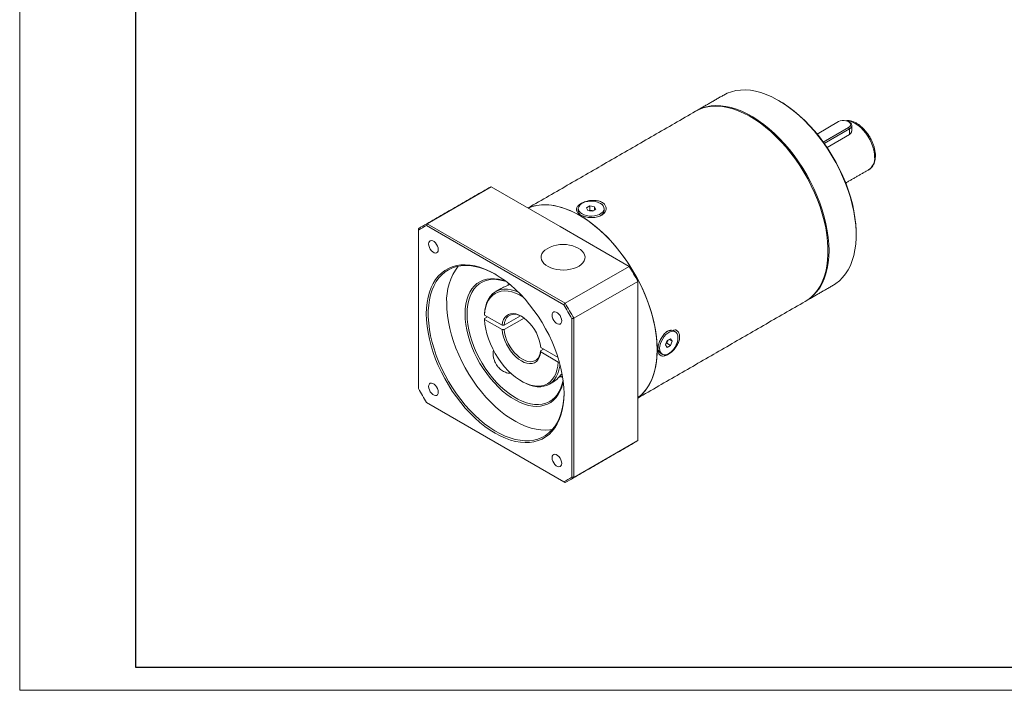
# Model space of a CAD drawing. Header units: millimetres. Extents: x -62 to 647, y -54 to 447.
# Tile 1 of 3: x -62 to 297, y -54 to 190. Entities that reach past the tile are written whole.
import ezdxf

# ---------------------------------------------------------------- set-up
doc = ezdxf.new("R2010")
doc.units = ezdxf.units.MM
doc.header["$LTSCALE"] = 1.5
doc.layers.get('0').update_dxf_attribs({"lineweight": 18})
doc.layers.add('图框_外框线', color=7, linetype='Continuous', lineweight=18)

msp = doc.modelspace()

# ---------------------------------------------------------------- linework, layer by layer
at = {"color": 7, "linetype": 'Continuous', "lineweight": 15}
for p, q in [((236.739795, 153.225499), (228.92147, 148.712076)), ((231.182288, 145.771897), (240.41675, 151.102838)), ((240.699593, 150.61294), (240.41675, 151.102838)), ((241.578273, 151.837553), (241.578273, 149.714983)), ((240.699593, 150.61294), (231.513932, 145.310171)), ((240.699593, 148.522099), (232.547309, 143.815886)), ((240.699593, 150.61294), (240.699593, 148.522099)), ((86.820657, 116.016711), (110.155178, 129.487443)), ((135.277379, 114.984706), (110.155178, 129.487443)), ((144.918057, 121.774762), (146.142802, 122.481792)), ((146.142802, 122.481792), (147.815833, 122.223001)), ((146.142802, 120.930363), (146.142802, 122.481792)), ((147.815833, 122.223001), (148.264122, 121.25718)), ((147.815833, 120.998388), (147.815833, 122.223001)), ((141.876088, 121.515971), (141.876088, 120.79333)), ((145.366344, 120.808941), (144.918057, 121.774762)), ((147.039377, 120.55015), (145.366344, 120.808941)), ((145.812831, 120.739875), (146.142802, 120.930363)), ((146.142802, 120.930363), (146.979317, 120.800967)), ((146.979317, 120.800967), (147.369347, 120.740636)), ((148.264122, 121.25718), (147.039377, 120.55015)), ((151.306089, 121.515971), (151.306089, 120.79333)), ((136.576801, 86.476625), (86.601807, 115.326574)), ((86.820657, 116.016711), (137.06506, 87.011235)), ((160.399581, 100.481967), (135.277379, 114.984706)), ((83.658587, 114.190694), (83.658587, 113.626938)), ((83.658587, 113.626938), (83.658587, 55.917657)), ((243.174466, 112.362615), (243.174466, 111.95441)), ((160.399581, 100.481967), (137.06506, 87.011235)), ((116.346066, 94.364213), (116.263756, 93.585306)), ((140.22713, 81.534369), (163.561651, 95.005101)), ((163.561651, 65.99491), (163.561651, 95.005101)), ((114.09962, 79.037111), (107.718836, 82.720659)), ((107.718358, 81.496058), (108.779247, 82.108497)), ((107.718836, 81.087578), (114.09962, 77.404029)), ((114.808604, 79.036028), (120.782777, 82.484845)), ((122.159849, 81.64673), (114.808604, 77.402947)), ((139.520022, 23.669537), (139.520022, 81.378818)), ((140.22713, 81.534369), (140.22713, 23.513986)), ((173.650616, 71.819145), (174.262989, 73.397472)), ((174.262989, 70.947849), (173.650616, 71.819145)), ((174.14423, 72.430467), (173.813789, 72.239707)), ((174.450416, 73.21963), (174.14423, 72.430467)), ((174.14423, 72.430467), (175.487733, 71.654879)), ((174.262989, 73.397472), (175.487733, 74.104502)), ((174.593429, 73.588231), (174.450416, 73.21963)), ((175.039272, 73.845611), (176.100105, 73.233205)), ((175.487733, 74.104502), (176.100105, 73.233205)), ((176.100105, 73.233205), (175.487733, 71.654879)), ((128.168993, 69.690158), (129.229882, 70.302597)), ((134.502875, 67.258563), (128.170868, 70.913953)), ((128.170868, 69.280871), (134.551652, 65.597323)), ((175.487733, 71.654879), (174.262989, 70.947849)), ((163.561651, 36.984718), (163.561651, 65.99491)), ((135.488696, 60.973279), (136.007547, 61.272806)), ((86.601807, 50.81985), (136.576801, 21.969901)), ((137.06506, 21.687968), (86.820657, 50.693445)), ((163.561651, 36.984718), (140.22713, 23.513986))]:
    msp.add_line(p, q, dxfattribs=at)
for points in [[(234.88857, 93.640617), (235.752912, 94.184711), (237.048121, 95.191328), (238.232942, 96.362803), (239.301468, 97.693302), (240.24838, 99.176193), (241.068958, 100.804093), (241.759116, 102.568889), (242.315412, 104.461789), (242.735079, 106.473363), (243.016023, 108.593589), (243.156846, 110.811905), (243.156846, 113.117258), (243.016023, 115.498165), (242.735079, 117.942762), (242.315412, 120.438873), (241.759116, 122.974059), (241.068958, 125.535693), (240.24838, 128.111012), (239.301468, 130.687186), (238.232942, 133.251379), (237.048121, 135.790818), (235.752912, 138.292852), (234.353766, 140.745016), (232.857653, 143.13509), (231.272028, 145.451172), (229.604788, 147.681719), (227.864241, 149.815623), (226.059059, 151.842247), (224.198233, 153.7515), (222.291036, 155.533867), (220.346968, 157.180472), (218.375714, 158.683106), (216.387096, 160.034289), (214.39102, 161.227284), (212.397431, 162.256152), (210.416261, 163.115764), (208.45738, 163.80184), (206.530547, 164.31096), (204.645361, 164.640587), (202.811214, 164.789082), (201.037244, 164.755704), (199.332288, 164.540617), (197.704843, 164.144895), (196.163014, 163.570509), (194.89182, 162.924526)], [(224.635522, 87.721658), (225.499864, 88.265753), (226.795073, 89.27237), (227.979894, 90.443844), (229.04842, 91.774343), (229.995332, 93.257235), (230.81591, 94.885134), (231.506068, 96.649931), (232.062364, 98.542831), (232.482031, 100.554404), (232.762975, 102.67463), (232.903798, 104.892946), (232.903798, 107.1983), (232.762975, 109.579206), (232.482031, 112.023804), (232.062364, 114.519914), (231.506068, 117.055101), (230.81591, 119.616734), (229.995332, 122.192053), (229.04842, 124.768227), (227.979894, 127.332421), (226.795073, 129.871859), (225.499864, 132.373893), (224.100718, 134.826057), (222.604605, 137.216132), (221.018979, 139.532213), (219.35174, 141.76276), (217.611193, 143.896665), (215.806011, 145.923288), (213.945185, 147.832541), (212.037988, 149.614909), (210.09392, 151.261513), (208.122666, 152.764148), (206.134048, 154.11533), (204.137972, 155.308325), (202.144383, 156.337194), (200.163213, 157.196805), (198.204332, 157.882882), (196.277499, 158.392001), (194.392313, 158.721628), (192.558166, 158.870123), (190.784196, 158.836745), (189.07924, 158.621659), (187.451795, 158.225936), (185.909966, 157.651551), (184.638772, 157.005567)], [(184.816332, 157.106265), (185.52713, 157.50232), (187.023241, 158.165021), (188.608868, 158.650377), (190.276108, 158.955971), (192.016653, 159.080283), (193.821837, 159.022686), (195.682661, 158.783477), (197.58986, 158.36384), (199.533928, 157.765872), (201.505181, 156.992546), (203.493799, 156.047718), (205.489875, 154.936093), (207.483464, 153.663213), (209.464634, 152.235414), (211.423515, 150.659815), (213.350348, 148.94426), (215.235534, 147.097297), (217.069681, 145.128132), (218.84365, 143.046572), (220.548606, 140.862986), (222.176052, 138.588254), (223.717882, 136.23371), (225.166414, 133.811081), (226.514431, 131.332439), (227.755218, 128.810131), (228.882594, 126.256724), (229.890941, 123.684938), (230.775237, 121.107587), (231.531075, 118.53751), (232.154692, 115.98751), (232.642978, 113.470294), (232.993501, 110.9984), (233.204516, 108.584145), (233.274972, 106.239553)], [(215.248288, 160.737416), (216.721938, 159.841494), (218.685699, 158.507204), (220.632312, 157.023351), (222.552079, 155.397331), (224.435437, 153.637243), (226.273002, 151.751854), (228.05562, 149.750561), (229.77441, 147.643333), (231.420809, 145.440666), (232.986614, 143.153537), (234.464026, 140.793337), (235.845682, 138.371826), (237.124702, 135.901067), (238.294711, 133.393372), (239.349882, 130.86123), (240.284957, 128.317259), (241.095278, 125.774132), (241.776808, 123.244518), (242.326151, 120.741021), (242.740572, 118.276112), (243.018005, 115.862072), (243.157067, 113.510927), (243.174466, 112.362615)], [(240.41675, 151.102838), (240.860237, 151.44484), (241.118852, 151.845118), (241.171648, 152.271245), (241.014343, 152.688697), (240.659679, 153.063653), (240.136394, 153.365739), (239.48688, 153.570482), (238.763754, 153.661292), (238.025601, 153.630814), (237.332224, 153.481519), (236.739795, 153.225499)], [(249.891979, 140.324591), (249.820006, 141.528199), (249.605551, 142.790404), (249.252981, 144.08551), (248.769472, 145.387153), (248.164868, 146.668836), (247.451476, 147.904467), (246.643819, 149.068892), (245.758339, 150.138407), (244.813061, 151.09124), (243.827229, 151.907993), (242.820911, 152.57204), (241.814593, 153.069862), (240.828761, 153.391327), (239.883483, 153.529889), (239.635308, 153.535474)], [(240.699936, 153.061965), (241.176348, 152.703483), (241.47605, 152.285792), (241.578273, 151.837553), (241.476052, 151.389314), (241.176347, 150.97162), (240.699593, 150.61294)], [(170.63272, 70.076951), (170.562264, 72.421542), (170.351249, 74.835798), (170.000725, 77.307691), (169.51244, 79.824908), (168.888823, 82.374907), (168.132985, 84.944984), (167.248689, 87.522336), (166.240341, 90.094121), (165.112966, 92.647528), (163.872178, 95.169837), (162.524161, 97.648479), (161.07563, 100.071108), (159.5338, 102.425651), (157.906353, 104.700383), (156.201398, 106.88397), (154.427429, 108.96553), (152.593282, 110.934695), (150.708096, 112.781658), (148.781263, 114.497212), (146.822382, 116.072811), (144.841211, 117.50061), (142.847623, 118.77349), (140.851547, 119.885116), (138.862929, 120.829943), (136.891676, 121.603269), (134.947608, 122.201238), (133.040409, 122.620875), (131.179584, 122.860084), (129.374401, 122.917681), (127.633856, 122.793368), (125.966616, 122.487775), (124.380988, 122.002419), (123.641464, 121.701977)], [(163.561652, 52.555352), (164.506375, 53.31387), (165.691196, 54.485344), (166.759722, 55.815843), (167.706634, 57.298735), (168.527212, 58.926634), (169.217369, 60.691431), (169.773666, 62.584331), (170.193332, 64.595904), (170.474277, 66.71613), (170.6151, 68.934446), (170.6151, 71.2398), (170.474277, 73.620706), (170.193332, 76.065304), (169.773666, 78.561414), (169.217369, 81.096601), (168.527212, 83.658234), (167.706634, 86.233553), (166.759722, 88.809727), (165.691196, 91.37392), (164.506375, 93.913359), (163.211166, 96.415393), (161.812019, 98.867557), (160.315907, 101.257632), (158.730281, 103.573713), (157.063042, 105.80426), (155.322495, 107.938165), (153.517313, 109.964788), (151.656487, 111.874041), (149.74929, 113.656409), (147.805222, 115.303013), (145.833968, 116.805648), (143.84535, 118.15683), (141.849274, 119.349825), (139.855685, 120.378694), (137.874515, 121.238305), (135.915634, 121.924382), (133.988801, 122.433501), (132.103615, 122.763128), (130.269468, 122.911623), (128.495498, 122.878245), (126.790542, 122.663159), (125.163097, 122.267436), (123.641464, 121.701977)], [(147.81142, 118.886806), (148.731654, 119.09073), (149.558335, 119.400649), (150.255332, 119.803016), (150.792185, 120.280249), (151.145429, 120.811488), (151.299627, 121.373517), (151.24804, 121.941771), (150.992921, 122.491417), (150.545421, 122.998431), (149.925097, 123.440653), (149.159062, 123.798758), (148.280794, 124.057094), (147.328677, 124.204371), (146.344325, 124.234152), (145.370757, 124.145136), (144.450524, 123.941212), (143.623843, 123.631293), (142.926846, 123.228926), (142.389993, 122.751692), (142.036748, 122.220453), (141.882551, 121.658425), (141.934138, 121.09017), (142.189257, 120.540525), (142.636757, 120.033512), (143.25708, 119.591289), (144.023115, 119.233184), (144.901383, 118.974847), (145.8535, 118.82757), (146.837853, 118.79779), (147.81142, 118.886806)], [(147.33022, 120.718048), (147.165114, 120.764558), (146.979317, 120.800967)], [(87.321538, 108.63989), (87.393143, 108.023438), (87.602165, 107.374249), (87.931664, 106.744921), (88.354947, 106.186436), (88.837724, 105.744041), (89.340883, 105.453573), (89.823662, 105.338565), (90.246946, 105.408337), (90.576445, 105.657234), (90.785464, 106.065093), (90.857072, 106.59887), (90.785464, 107.215324), (90.576445, 107.864511), (90.246946, 108.49384), (89.823662, 109.052323), (89.340883, 109.494721), (88.837724, 109.785189), (88.354947, 109.900194), (87.931664, 109.830423), (87.602165, 109.581526), (87.393143, 109.173669), (87.321538, 108.63989)], [(141.028432, 107.500357), (141.816615, 107.124501), (142.661127, 106.588309), (143.349946, 105.982454), (143.866107, 105.321851), (144.196904, 104.622769), (144.334188, 103.90242), (144.27458, 103.178542), (144.019549, 102.46896), (143.575372, 101.791142), (142.952991, 101.161785), (142.167726, 100.596381), (141.238916, 100.108855), (140.189429, 99.711208), (139.045107, 99.413233), (137.834131, 99.222271), (136.586314, 99.143017), (135.332385, 99.177428), (134.103219, 99.324655), (132.929081, 99.581072), (131.838881, 99.940365), (130.859466, 100.393688), (130.014954, 100.92988), (129.326135, 101.535735), (128.809975, 102.196338), (128.479177, 102.89542), (128.341893, 103.615769), (128.401501, 104.339647), (128.656532, 105.04923), (129.100709, 105.727047), (129.723091, 106.356404), (130.508355, 106.921808), (131.437165, 107.409335), (131.64765, 107.500357)], [(233.274972, 106.239553), (233.204516, 103.976309), (232.993501, 101.805686), (232.642978, 99.738498), (232.154692, 97.785045), (231.531075, 95.955057), (230.775237, 94.257653), (229.890941, 92.701287), (228.882594, 91.293715), (227.755218, 90.041949), (226.514431, 88.952223), (225.166414, 88.02997), (224.811518, 87.825064)], [(136.691595, 54.156993), (136.621404, 52.031298), (136.411223, 49.998531), (136.062228, 48.070061), (135.57637, 46.256672), (134.956368, 44.568507), (134.205686, 43.015004), (133.328526, 41.604852), (132.32979, 40.34594), (131.215066, 39.245303), (129.990586, 38.309101), (128.663198, 37.542568), (127.240327, 36.949991), (125.729928, 36.534681), (124.14045, 36.298964), (122.48078, 36.244159), (120.760201, 36.37057), (118.988334, 36.67749), (117.175089, 37.163202), (115.330607, 37.824994), (113.465201, 38.65916), (111.589304, 39.661039), (109.713408, 40.825024), (107.848002, 42.14461), (106.003519, 43.612413), (104.190274, 45.220228), (102.418408, 46.959062), (100.697829, 48.819189), (99.038159, 50.790208), (97.448681, 52.861097), (95.938282, 55.020276), (94.51541, 57.255666), (93.188024, 59.554768), (91.963542, 61.904725), (90.848819, 64.292395), (89.850083, 66.704423), (88.972923, 69.127323), (88.22224, 71.547544), (87.602239, 73.951549), (87.116381, 76.325897), (86.767386, 78.657307), (86.557205, 80.932744), (86.487012, 83.139482), (86.557205, 85.265177), (86.767386, 87.297943), (87.116381, 89.226414), (87.602239, 91.039802), (88.22224, 92.727969), (88.972923, 94.281471), (89.850083, 95.691622), (90.848819, 96.950535), (91.963542, 98.051172), (93.188024, 98.987373), (94.51541, 99.753907), (95.938282, 100.346485), (97.448681, 100.761793), (99.038159, 100.99751), (100.697829, 101.052316), (102.418408, 100.925906), (104.190274, 100.618985), (106.003519, 100.133271), (107.848002, 99.471481), (109.713408, 98.637315), (111.589304, 97.635436), (113.465201, 96.47145), (115.330607, 95.151865), (117.175089, 93.684061), (118.988334, 92.076247), (120.760201, 90.337414), (122.48078, 88.477286), (124.14045, 86.506267), (125.729928, 84.435376), (127.240327, 82.2762), (128.663198, 80.040809), (129.990586, 77.741706), (131.215066, 75.39175), (132.32979, 73.004079), (133.328526, 70.592051), (134.205686, 68.169153), (134.956368, 65.748932), (135.57637, 63.344926), (136.062228, 60.970577), (136.411223, 58.639167), (136.621404, 56.36373), (136.691595, 54.156993)], [(111.770759, 97.529929), (111.47451, 97.696522), (109.60447, 98.653336), (107.747825, 99.439453), (105.915208, 100.05037), (104.117118, 100.482587), (102.363853, 100.733628), (100.665454, 100.802057), (99.031652, 100.687482), (97.471803, 100.390557), (95.994846, 99.912983), (94.609234, 99.257498), (93.32291, 98.427856), (92.143238, 97.428805), (91.076978, 96.266072), (90.130236, 94.946315), (89.308433, 93.477095), (88.616279, 91.866826), (88.057736, 90.124734), (87.636007, 88.260794), (87.353504, 86.285684), (87.211846, 84.210718), (87.211846, 82.04778), (87.353504, 79.80926), (87.636007, 77.507979), (88.057736, 75.157121), (88.616279, 72.770148), (89.308433, 70.360736), (90.130236, 67.942682), (91.076978, 65.529841), (92.143238, 63.136029), (93.32291, 60.774959), (94.609234, 58.460158), (95.994846, 56.20488), (97.471803, 54.022047), (99.031652, 51.924159), (100.665454, 49.923236), (102.363853, 48.030736), (104.117118, 46.257499), (105.915208, 44.613687), (107.747825, 43.108709), (109.60447, 41.751187), (111.47451, 40.548901), (113.347232, 39.508732), (115.21191, 38.636644), (117.057863, 37.937626), (118.874518, 37.415684), (120.651469, 37.073811), (122.378538, 36.913959), (124.045832, 36.93705), (125.643801, 37.142949), (127.163293, 37.530476), (128.595603, 38.097411), (129.932528, 38.840508), (131.166411, 39.75551), (132.290182, 40.837175), (133.297404, 42.079311), (134.182312, 43.474798), (134.939833, 45.015646), (135.565629, 46.693028), (136.056116, 48.497337), (136.408485, 50.418237), (136.620716, 52.444727), (136.690968, 54.362182)], [(100.629148, 83.139481), (100.699707, 84.93898), (100.910833, 86.642929), (101.260874, 88.237992), (101.747088, 89.711688), (102.365672, 91.05248), (103.111784, 92.249877), (103.979585, 93.294506), (104.962284, 94.178192), (106.052188, 94.894019), (107.240767, 95.436385), (108.518722, 95.801044), (109.876049, 95.985144), (111.302124, 95.987243), (112.785788, 95.807324), (114.315428, 95.446797), (115.422046, 95.082962)], [(115.63213, 94.923151), (115.080273, 95.106939), (113.551224, 95.50234), (112.066159, 95.716039), (110.637031, 95.746312), (109.27535, 95.592918), (107.992078, 95.257088), (106.797547, 94.741532), (105.701376, 94.050396), (104.71239, 93.189246), (103.838551, 92.165016), (103.086894, 90.985953), (102.463473, 89.661549), (101.973308, 88.202467), (101.620341, 86.620456), (101.407421, 84.928252), (101.336256, 83.139481)], [(107.718358, 83.12914), (107.860459, 84.650991), (108.142287, 86.067362), (108.560955, 87.363731), (109.11217, 88.526807), (109.790279, 89.544667), (110.588332, 90.406871), (111.498144, 91.104583), (112.510389, 91.630646), (113.614688, 91.97967), (114.799719, 92.148073), (116.053331, 92.134131), (117.362673, 91.937985), (118.714318, 91.561648), (120.09441, 91.008977), (120.098215, 91.007226)], [(121.721383, 89.320124), (120.432246, 90.057845), (119.033949, 90.695386), (117.658665, 91.151822), (116.321456, 91.422153), (115.036969, 91.503418), (113.819269, 91.394729), (112.681692, 91.097275), (111.636699, 90.614313), (110.695733, 89.951135), (109.8691, 89.115001), (109.165853, 88.11507), (108.593694, 86.962293), (108.15889, 85.669295), (107.866203, 84.250236), (107.718836, 82.720659)], [(93.911633, 87.017419), (93.982513, 84.815113), (94.194744, 82.543586), (94.547112, 80.215849), (95.037599, 77.845236), (95.663395, 75.445325), (96.420917, 73.029862), (97.305824, 70.612683), (98.313047, 68.207632), (99.436819, 65.828488), (100.670699, 63.488877), (102.007626, 61.202198), (103.439937, 58.981552), (104.959427, 56.839659), (106.557397, 54.788783), (108.224691, 52.840676), (109.951759, 51.006497), (111.728711, 49.296745), (113.545365, 47.721222), (115.391318, 46.288948), (117.255996, 45.008126), (119.128718, 43.886095), (120.998758, 42.92928), (122.855404, 42.143164), (124.68802, 41.532247), (126.486111, 41.100029), (128.239377, 40.848989), (129.937775, 40.78056), (131.571577, 40.895135), (132.474925, 41.043036)], [(136.397889, 58.747799), (136.252107, 58.005681), (135.833569, 56.469799), (135.280629, 55.061176), (134.597612, 53.790838), (133.789865, 52.668727), (132.863709, 51.703624), (131.826392, 50.903084), (130.686034, 50.273373), (129.451558, 49.819415), (128.132627, 49.544767), (126.739563, 49.451577), (125.283268, 49.540573), (123.775139, 49.81106), (122.226981, 50.260923), (120.650909, 50.886638), (119.059259, 51.683309), (117.464486, 52.644701), (115.879073, 53.76329), (114.315428, 55.030321), (112.785788, 56.435879), (111.302124, 57.968962), (109.876049, 59.617572), (108.518722, 61.368809), (107.240767, 63.208963), (106.052188, 65.123633), (104.962284, 67.097837), (103.979585, 69.116123), (103.111784, 71.162694), (102.365672, 73.221533), (101.747088, 75.276527), (101.260874, 77.311593), (100.910833, 79.310805), (100.699707, 81.258516), (100.629148, 83.139481)], [(101.336256, 83.139481), (101.407421, 81.268544), (101.620341, 79.330507), (101.973308, 77.34097), (102.463473, 75.315955), (103.086894, 73.271764), (103.838551, 71.224856), (104.71239, 69.191714), (105.701376, 67.188705), (106.797547, 65.231957), (107.992078, 63.337223), (109.27535, 61.519761), (110.637031, 59.794203), (112.066159, 58.17444), (113.551224, 56.673517), (115.080273, 55.303517), (116.640994, 54.07547), (118.220819, 52.999265), (119.807031, 52.083564), (121.386856, 51.335742), (122.947576, 50.76182), (124.476625, 50.366418), (125.961691, 50.15272), (127.390818, 50.122447), (128.752499, 50.275841), (130.035771, 50.611669), (131.230302, 51.127228), (132.326473, 51.818364), (133.31546, 52.679513), (134.189299, 53.703742), (134.940954, 54.882807), (135.564375, 56.207211), (136.054541, 57.666293), (136.364555, 59.009645)], [(114.09962, 79.037111), (114.279179, 80.115147), (114.606751, 81.064598), (115.075263, 81.864967), (115.674602, 82.498976), (116.391828, 82.952936), (117.211456, 83.217048), (118.115795, 83.285609), (119.085318, 83.15714), (120.099096, 82.834415), (121.135244, 82.324399), (122.171391, 81.638105), (123.18517, 80.790347), (124.154693, 79.799427), (125.059031, 78.686739), (125.87866, 77.476304), (126.595886, 76.194252), (127.195225, 74.868263), (127.663737, 73.526961), (127.991308, 72.199303), (128.170868, 70.913953)], [(121.346528, 82.200622), (120.507974, 82.603316), (119.548173, 82.909783), (118.629967, 83.033062), (117.773035, 82.970511), (116.995747, 82.72347), (116.314762, 82.297235), (115.744676, 81.700942), (115.297709, 80.947371), (114.983438, 80.052675), (114.808604, 79.036028)], [(132.321538, 82.661944), (132.393144, 82.045491), (132.602164, 81.396303), (132.931663, 80.766975), (133.354947, 80.208489), (133.837724, 79.766093), (134.340884, 79.475626), (134.823662, 79.360618), (135.246945, 79.430391), (135.576444, 79.679288), (135.785465, 80.087146), (135.857071, 80.620924), (135.785465, 81.237377), (135.576444, 81.886565), (135.246945, 82.515893), (134.823662, 83.074377), (134.340884, 83.516774), (133.837724, 83.807242), (133.354947, 83.922248), (132.931663, 83.852477), (132.602164, 83.60358), (132.393144, 83.195722), (132.321538, 82.661944)], [(107.718836, 81.087578), (107.866203, 79.387855), (108.15889, 77.630866), (108.593694, 75.835854), (109.165853, 74.022476), (109.8691, 72.210594), (110.695733, 70.420051), (111.636699, 68.670455), (112.681692, 66.980971), (113.819269, 65.370098), (115.036969, 63.855482), (116.321456, 62.45371), (117.658665, 61.180133), (119.033949, 60.048699), (120.432246, 59.071802), (121.838242, 58.260138), (123.236539, 57.622595), (124.611823, 57.16616), (125.949031, 56.895829), (127.23352, 56.814563), (128.45122, 56.923253), (129.588796, 57.220707), (130.633789, 57.703668), (131.574755, 58.366848), (132.401388, 59.202981), (133.104635, 60.202912), (133.676793, 61.355689), (134.111597, 62.648687), (134.404286, 64.067746), (134.551652, 65.597323)], [(128.170868, 69.280871), (127.991308, 68.202835), (127.663737, 67.253384), (127.195225, 66.453015), (126.595886, 65.819006), (125.87866, 65.365046), (125.059031, 65.100935), (124.154693, 65.032373), (123.18517, 65.160842), (122.171391, 65.483567), (121.135244, 65.993583), (120.099096, 66.679878), (119.085318, 67.527636), (118.115795, 68.518555), (117.211456, 69.631243), (116.391828, 70.841678), (115.674602, 72.12373), (115.075263, 73.44972), (114.606751, 74.791022), (114.279179, 76.118679), (114.09962, 77.404029)], [(114.808604, 77.402947), (114.983438, 76.184441), (115.297709, 74.926896), (115.744676, 73.657267), (116.314762, 72.402766), (116.995747, 71.190283), (117.773035, 70.045805), (118.629967, 68.993862), (119.548173, 68.057002), (120.507974, 67.255306), (121.488798, 66.605956), (122.469622, 66.122871), (123.429423, 65.816405), (124.347629, 65.693125), (125.20456, 65.755677), (125.981848, 66.002717), (126.662833, 66.428952), (127.232919, 67.025245), (127.679887, 67.778816), (127.994157, 68.673513), (128.168993, 69.690158)], [(173.208356, 68.229645), (173.845095, 68.269857), (174.526862, 68.496092), (175.223859, 68.89846), (175.905626, 69.459377), (176.542365, 70.154327), (177.106247, 70.952939), (177.57263, 71.820308), (177.921129, 72.718528), (178.136513, 73.608341), (178.209369, 74.450858), (178.136513, 75.209257), (177.921129, 75.850392), (177.57263, 76.346243), (177.106247, 76.675139), (176.542365, 76.822705), (175.905626, 76.782493), (175.223859, 76.556258), (174.526862, 76.153891), (173.845095, 75.592973), (173.208356, 74.898023), (172.644473, 74.099411), (172.178091, 73.232042), (171.829592, 72.333822), (171.614208, 71.44401), (171.541352, 70.601493), (171.614208, 69.843094), (171.829592, 69.201958), (172.178091, 68.706107), (172.644473, 68.377211), (173.208356, 68.229645)], [(175.916575, 77.183966), (176.480457, 77.0364), (176.606879, 76.970856)], [(174.450416, 73.21963), (174.51178, 73.398745), (174.55417, 73.565567)], [(163.561652, 52.555352), (163.872178, 52.78962), (165.112966, 53.879346), (166.240341, 55.131113), (167.248689, 56.538684), (168.132985, 58.09505), (168.888823, 59.792454), (169.51244, 61.622442), (170.000725, 63.575896), (170.351249, 65.643084), (170.562264, 67.813707), (170.63272, 70.076951)], [(135.206855, 64.835459), (135.117137, 64.075196), (134.835309, 62.658825), (134.416641, 61.362456), (133.865427, 60.199379), (133.187317, 59.181521), (132.389265, 58.319316), (131.479452, 57.621605), (130.467207, 57.095541), (129.362908, 56.746518), (128.177877, 56.578114), (126.924265, 56.592057), (125.614924, 56.788201), (124.263278, 57.164539), (122.883186, 57.717209), (121.488798, 58.440548), (121.486557, 58.441841)], [(87.321538, 56.675552), (87.393143, 56.059099), (87.602165, 55.409911), (87.931664, 54.780583), (88.354947, 54.222098), (88.837724, 53.779703), (89.340883, 53.489235), (89.823662, 53.374227), (90.246946, 53.443999), (90.576445, 53.692896), (90.785464, 54.100754), (90.857072, 54.634532), (90.785464, 55.250984), (90.576445, 55.90017), (90.246946, 56.529501), (89.823662, 57.087984), (89.340883, 57.53038), (88.837724, 57.820848), (88.354947, 57.935855), (87.931664, 57.866085), (87.602165, 57.617185), (87.393143, 57.209329), (87.321538, 56.675552)], [(135.535463, 60.219293), (136.236097, 59.908026), (136.237553, 59.907414)], [(132.321538, 30.697606), (132.393144, 30.081151), (132.602164, 29.431965), (132.931663, 28.802636), (133.354947, 28.244151), (133.837724, 27.801755), (134.340884, 27.511288), (134.823662, 27.39628), (135.246945, 27.466053), (135.576444, 27.71495), (135.785465, 28.122806), (135.857071, 28.656586), (135.785465, 29.273037), (135.576444, 29.922224), (135.246945, 30.551555), (134.823662, 31.110037), (134.340884, 31.552433), (133.837724, 31.842901), (133.354947, 31.957908), (132.931663, 31.888139), (132.602164, 31.639239), (132.393144, 31.231382), (132.321538, 30.697606)]]:
    msp.add_lwpolyline(points, dxfattribs=at)
for centre, radius, start, end in [((244.934212, 139.809851), 4.984416, 305.38468255, 5.92749216), ((117.47337, 113.161327), 17.891283, 114.14433826, 119.99325343), ((144.136797, 120.986504), 2.268946, 184.88396097, 241.72701484), ((146.592107, 118.348085), 2.483256, 81.02934484, 106.53473038), ((148.993597, 121.021683), 2.32374, 299.3006154, 354.36046297), ((94.130167, 99.708163), 17.871701, 114.1419773, 125.86877446), ((93.940972, 99.219353), 17.70045, 114.49611477, 125.51463698), ((136.338041, 96.274136), 12.166667, 67.32449706, 112.67550294), ((114.122361, 88.133559), 20.241524, 142.20054514, 183.16095463), ((81.834868, 51.471365), 92.598343, 28.04306991, 31.95693024), ((58.641676, 38.082208), 91.738232, 28.16148227, 31.83853268), ((58.500347, 38.000633), 92.598343, 28.04306991, 31.95693024), ((175.820325, 74.208285), 2.977237, 88.14737846, 121.85489137), ((172.133104, 74.110425), 2.482629, 313.44306722, 338.97279841), ((173.248792, 70.718083), 2.346024, 174.0136406, 234.67420119), ((129.31908, 64.652928), 7.183591, 305.6863808, 329.18753084), ((164.537677, 99.214683), 91.739085, 208.16149236, 211.83850778), ((153.078988, 51.483875), 17.891667, 300.00142084, 305.86633925), ((129.237725, 38.076983), 17.700286, 294.49604025, 305.5146671), ((129.755438, 37.99671), 17.871923, 294.14205049, 305.86870127)]:
    msp.add_arc(centre, radius, start, end, dxfattribs=at)
for points in [[(194.89182, 162.924526), (184.992326, 157.20967)], [(215.248288, 160.737416), (214.894791, 160.941552)], [(184.638772, 157.005567), (123.562998, 121.747273)], [(240.699936, 153.061965), (240.417048, 153.225326)], [(239.351501, 130.857091), (247.820505, 135.746143)], [(108.529553, 128.656686), (85.195032, 115.185954)], [(86.601807, 115.326574), (86.820657, 116.016711)], [(224.989076, 87.92576), (234.88857, 93.640617)], [(113.588125, 92.318182), (111.73959, 91.251046)], [(136.576801, 86.476625), (137.06506, 87.011235)], [(163.561652, 52.464464), (224.635522, 87.721658)], [(107.718836, 82.720659), (107.718358, 83.12914)], [(107.718358, 81.496058), (107.718836, 81.087578)], [(114.808604, 79.036028), (114.09962, 79.037111)], [(139.520022, 81.378818), (140.22713, 81.534369)], [(114.09962, 77.404029), (114.808604, 77.402947)], [(177.232669, 76.609595), (176.606879, 76.970856)], [(128.168993, 69.690158), (128.170868, 69.280871)], [(171.892263, 68.804016), (172.518052, 68.442755)], [(134.551652, 65.597323), (134.958495, 65.597165)], [(121.133061, 58.645977), (121.486557, 58.441841)], [(131.238006, 57.475141), (133.08654, 58.542277)], [(133.076958, 58.558696), (133.509614, 58.818256)], [(86.820657, 50.693445), (86.601807, 50.81985)], [(138.690685, 22.518726), (162.025206, 35.989458)], [(137.06506, 21.687968), (136.576801, 21.969901)], [(139.520022, 23.669537), (140.22713, 23.513986)]]:
    msp.add_open_spline(points, degree=1, dxfattribs=at)
for points, knots in [([(247.670221, 135.673548), (247.698659, 135.685182), (247.987918, 135.803521), (248.458596, 136.178995), (249.051714, 136.790366), (249.521433, 137.542), (249.874854, 138.405339), (250.103814, 139.378283), (250.177944, 140.175732), (250.187866, 140.838589), (250.166493, 141.520363), (250.049951, 142.522065), (249.783675, 143.738555), (249.395702, 144.964678), (248.894109, 146.179746), (248.288251, 147.363548), (247.588628, 148.496352), (246.806868, 149.559103), (245.955347, 150.533687), (245.047007, 151.403154), (244.094892, 152.151921), (243.112439, 152.764599), (242.113426, 153.228909), (241.116647, 153.522773), (240.217381, 153.652784), (239.674059, 153.598466), (239.444461, 153.575513)], [0, 0, 0, 0, 0.1144316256, 1.1639464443, 2.2080463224, 3.2624409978, 4.3409759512, 5.4471758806, 6.574928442, 6.8597931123, 7.4692900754, 8.611993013, 9.7525384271, 10.8904527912, 12.0260085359, 13.1601173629, 14.2939456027, 15.4286042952, 16.5651449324, 17.7048972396, 18.8490874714, 19.998512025, 21.1527705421, 22.3074382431, 23.452463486, 24.2904485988, 24.2904485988, 24.2904485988, 24.2904485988]), ([(241.559716, 149.939109), (241.541907, 149.731831), (241.503554, 149.285435), (241.129055, 148.802126), (240.799272, 148.587094), (240.699593, 148.522099)], [0, 0, 0, 0, 0.6561964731, 1.4131919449, 1.7411158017, 1.7411158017, 1.7411158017, 1.7411158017]), ([(152.007916, 121.37189), (151.929061, 121.03804), (151.757117, 120.31007), (150.819501, 119.326023), (149.360031, 118.571226), (147.518696, 118.200128), (145.562418, 118.246683), (143.772656, 118.655282), (142.377, 119.311514), (141.473557, 120.108621), (141.085445, 120.987813), (141.243816, 121.914338), (141.98544, 122.836969), (143.290114, 123.668367), (145.031166, 124.29133), (146.980821, 124.586716), (148.85501, 124.477374), (150.399557, 123.975125), (151.462211, 123.17468), (151.997981, 122.26011), (152.004883, 121.642998), (152.007916, 121.37189)], [0, 0, 0, 0, 1.2908450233, 2.8147272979, 4.3920989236, 5.98518239, 7.5501608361, 9.0382433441, 10.4265102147, 11.7523202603, 13.0873380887, 14.4907105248, 15.9837241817, 17.5467366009, 19.1392828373, 20.7188077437, 22.2370715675, 23.6570828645, 24.9961320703, 26.3202319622, 27.3577217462, 27.3577217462, 27.3577217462, 27.3577217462]), ([(116.998598, 93.895611), (116.815302, 93.812574), (116.253759, 93.558181), (115.178945, 93.102446), (114.177696, 92.660209), (113.728516, 92.382605), (113.597708, 92.301763)], [0, 0, 0, 0, 0.5243938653, 1.6065304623, 3.132272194, 3.7591427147, 3.7591427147, 3.7591427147, 3.7591427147]), ([(177.459003, 77.289312), (177.745917, 77.109116), (178.354687, 76.726777), (178.840204, 75.605688), (178.864505, 74.196124), (178.432518, 72.684593), (177.618601, 71.183991), (176.487444, 69.787102), (175.145722, 68.632857), (173.757062, 67.885418), (172.50789, 67.681998), (171.556701, 68.081618), (171.000694, 69.030449), (170.85694, 70.364278), (171.083159, 71.895043), (171.639128, 73.488554), (172.509398, 75.02739), (173.671098, 76.354922), (175.034012, 77.260606), (177.459003, 77.289312), (177.459003, 77.289312)], [0, 0, 0, 0, 1.2860110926, 2.7286377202, 4.0857383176, 5.4006461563, 6.7448380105, 8.1677501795, 9.6778905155, 11.2468144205, 12.8328315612, 14.3925673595, 15.8773711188, 17.262637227, 18.5834843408, 19.9109094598, 21.3048233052, 22.7879677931, 24.3420296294, 27.2350091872, 27.2350091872, 27.2350091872, 27.2350091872]), ([(112.296409, 64.265169), (112.069593, 64.618341), (111.615826, 65.324895), (111.156072, 66.505232), (110.883909, 67.732562), (110.7727, 68.911995), (110.925648, 69.618656), (110.992797, 69.928905)], [0, 0, 0, 0, 1.2274108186, 2.4555537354, 3.7233717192, 4.9903376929, 5.9819157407, 5.9819157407, 5.9819157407, 5.9819157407]), ([(117.276937, 61.537553), (117.153019, 61.525466), (116.545408, 61.4662), (115.335442, 61.807771), (113.820691, 62.598534), (112.839926, 63.533967), (112.385151, 64.145783), (112.296409, 64.265169)], [0, 0, 0, 0, 0.4023775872, 1.972988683, 3.6330256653, 5.4688219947, 5.9138980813, 5.9138980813, 5.9138980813, 5.9138980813]), ([(136.104053, 60.549534), (135.891136, 60.458573), (135.365217, 60.233893), (134.841179, 59.985387), (134.529297, 59.837488)], [0, 0, 0, 0, 0.6997481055, 1.7284192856, 1.7284192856, 1.7284192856, 1.7284192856])]:
    msp.add_open_spline(points, degree=3, knots=knots, dxfattribs=at)
at = {"layer": '图框_外框线', "color": 3}
msp.add_lwpolyline([(-61.727202, -54.05733), (647.353626, -54.05733), (647.353626, 447.364113), (-61.727202, 447.364113)], close=True, dxfattribs=at)
at = {"layer": '图框_外框线', "color": 3, "lineweight": 25}
msp.add_lwpolyline([(-19.52001, -45.615891), (638.912188, -45.615891), (638.912188, 438.922674), (-19.52001, 438.922674)], close=True, dxfattribs=at)

doc.saveas('drawing.dxf')
